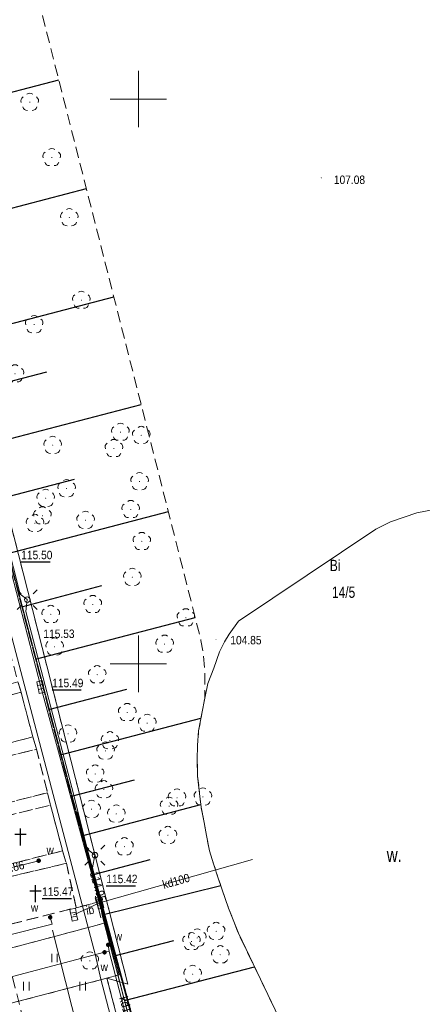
# Model space of a CAD drawing. Header units: metres. Extents: x 7495425 to 7495712, y 5787905 to 5788232.
# Tile 15 of 39: x 7495539 to 7495575, y 5788020 to 5788107. Entities that reach past the tile are written whole.
import ezdxf
from ezdxf.enums import TextEntityAlignment as Align

# ---------------------------------------------------------------- set-up
doc = ezdxf.new("R2010")
doc.units = ezdxf.units.M
for name, pattern in [('1.0_0.5', [1.5, 1, -0.5]), ('219-500', [0]), ('egug-500', [1, 0.5, -0.5])]:
    doc.linetypes.add(name, pattern=pattern)
doc.layers.get('0').update_dxf_attribs({"color": 2, "lineweight": 5})
doc.styles.get("Standard").update_dxf_attribs({"font": 'Working1250', "width": 0.75})
doc.linetypes.add('902-500', pattern='A,3.75,0,[1,ksztalty.shx,S=0.5,R=0,X=0,Y=0],3.75', length=7.5)

# ---------------------------------------------------------------- blocks, each defined once
blk = doc.blocks.new('OP021')
at = {"linetype": 'Continuous', "lineweight": 13}
h = blk.add_hatch(color=0, dxfattribs=at)
edge = h.paths.add_edge_path()
edge.add_arc((0, 0), 0.05, 0, 360)
at = {"color": 0, "linetype": 'Continuous', "lineweight": 13}
for centre, start, end in [((-0.38, 0.124), 121.308, 202.548), ((0, 0.4), 49.272, 130.728), ((0.38, 0.124), 337.452, 58.692), ((-0.235, -0.324), 193.221, 274.871), ((0.235, -0.324), 265.129, 346.779)]:
    blk.add_arc(centre, 0.4, start, end, dxfattribs=at)
blk = doc.blocks.new('SM01')
at = {"color": 0, "linetype": 'Continuous', "lineweight": 13}
for p, q in [((-0.53, 0.531), (-0.883, 0.884)), ((0.531, 0.531), (0.884, 0.884)), ((-0.53, -0.53), (-0.883, -0.883)), ((0.531, -0.53), (0.884, -0.883))]:
    blk.add_line(p, q, dxfattribs=at)
blk.add_circle((0, 0), 0.25, dxfattribs=at)
blk = doc.blocks.new('PW01')
at = {"linetype": 'Continuous', "lineweight": 13}
h = blk.add_hatch(color=0, dxfattribs=at)
edge = h.paths.add_edge_path()
edge.add_arc((0, 0), 0.045, 0, 360)
blk = doc.blocks.new('US25')
at = {"linetype": 'Continuous', "lineweight": 0}
h = blk.add_hatch(color=0, dxfattribs=at)
edge = h.paths.add_edge_path()
edge.add_arc((0, 0), 0.2, 0, 360)
blk = doc.blocks.new('US05')
at = {"color": 0, "linetype": 'Continuous', "lineweight": 13}
for p, q in [((-0.525, -0.25), (-0.525, 0.25)), ((-0.525, 0.25), (-0.175, 0.25)), ((-0.175, -0.25), (-0.175, 0.25)), ((-0.175, 0.25), (0.175, 0.25)), ((0.175, -0.25), (0.175, 0.25)), ((0.175, 0.25), (0.525, 0.25)), ((0.525, -0.25), (0.525, 0.25)), ((-0.525, -0.25), (-0.175, -0.25)), ((-0.175, -0.25), (0.175, -0.25)), ((0.175, -0.25), (0.525, -0.25))]:
    blk.add_line(p, q, dxfattribs=at)
blk = doc.blocks.new('TU04')
at = {"color": 0, "linetype": 'Continuous', "lineweight": 13}
for p, q in [((0, 0), (0, 0.75)), ((0.5, 0), (0.5, 0.75))]:
    blk.add_line(p, q, dxfattribs=at)
blk = doc.blocks.new('OTZC')
at = {"color": 0, "linetype": 'Continuous'}
for p, q in [((-0.5, 0), (0.5, 0)), ((0, -1), (0, 0.5))]:
    blk.add_line(p, q, dxfattribs=at)
blk = doc.blocks.new('203')
at = {"linetype": 'Continuous', "lineweight": 0}
h = blk.add_hatch(color=0, dxfattribs=at)
edge = h.paths.add_edge_path()
edge.add_arc((0, 0), 0.045, 0, 360)

msp = doc.modelspace()

# ---------------------------------------------------------------- linework, layer by layer
at = {"layer": '000 Inne (niezydentyfikowane)', "color": 7, "linetype": 'CONTINUOUS', "lineweight": 25, "flags": 128}
for points in [[(7495528.47, 5788097.92), (7495542.95, 5788101.7)], [(7495530.98, 5788088.3), (7495545.39, 5788092.07)], [(7495533.49, 5788078.74), (7495547.82, 5788082.49)], [(7495534.73, 5788073.98), (7495541.88, 5788075.85)], [(7495535.97, 5788069.23), (7495550.24, 5788072.96)], [(7495537.21, 5788064.49), (7495544.33, 5788066.35)], [(7495538.45, 5788059.76), (7495552.65, 5788063.48)], [(7495539.68, 5788055.06), (7495546.76, 5788056.92)], [(7495540.9, 5788050.42), (7495555.02, 5788054.11)], [(7495542.06, 5788045.96), (7495548.96, 5788047.77)], [(7495543.11, 5788041.94), (7495555.54, 5788045.19)], [(7495544.07, 5788038.28), (7495549.64, 5788039.74)], [(7495544.99, 5788034.78), (7495555.52, 5788037.54)], [(7495545.89, 5788031.33), (7495551.03, 5788032.67)], [(7495546.8, 5788027.79), (7495557.29, 5788030.36)], [(7495547.75, 5788024.11), (7495553.15, 5788025.51)], [(7495548.77, 5788020.18), (7495560.27, 5788023.18)]]:
    msp.add_lwpolyline(points, dxfattribs=at)
at = {"layer": '218-kontur użytku gruntowego', "color": 3, "linetype": 'egug-500', "lineweight": 18, "flags": 128}
for points in [[(7495519.12, 5788139.26), (7495549.06, 5788021.65)], [(7495534.1, 5788076.36), (7495548.31, 5788022.47)], [(7495548.31, 5788022.47), (7495547.21, 5788022.18)], [(7495514.96, 5788013.76), (7495546.4, 5788021.95)], [(7495546.4, 5788021.95), (7495547.21, 5788022.18)], [(7495549.06, 5788021.65), (7495547.21, 5788022.18)], [(7495547.21, 5788022.18), (7495564.65, 5787955.7)]]:
    msp.add_lwpolyline(points, dxfattribs=at)
at = {"layer": '219-działka ewidencyjna', "color": 7, "linetype": '219-500', "lineweight": 18, "flags": 128}
for points in [[(7495519.12, 5788139.26), (7495549.06, 5788021.65)], [(7495548.31, 5788022.47), (7495534.1, 5788076.36)], [(7495548.31, 5788022.47), (7495547.21, 5788022.18)], [(7495514.96, 5788013.76), (7495546.4, 5788021.95)], [(7495547.21, 5788022.18), (7495546.4, 5788021.95)], [(7495564.65, 5787955.7), (7495547.21, 5788022.18)], [(7495547.21, 5788022.18), (7495549.06, 5788021.65)]]:
    msp.add_lwpolyline(points, dxfattribs=at)
at = {"layer": 'chodnik', "color": 7, "linetype": '1.0_0.5', "lineweight": 18, "flags": 128}
for points in [[(7495510.48, 5788158.18), (7495513.12, 5788157.8), (7495515.57, 5788147.99), (7495516.61, 5788143.99), (7495517.68, 5788139.79), (7495518.41, 5788136.82), (7495521, 5788126.71), (7495524.02, 5788114.92), (7495546.52, 5788028.92), (7495544.49, 5788028.41), (7495543.62, 5788032.34), (7495543.29, 5788033.44), (7495542.22, 5788037.49), (7495541.95, 5788038.59), (7495540.98, 5788042.44), (7495540.65, 5788043.53), (7495539.61, 5788047.48), (7495539.33, 5788048.4), (7495538.24, 5788052.53), (7495538.02, 5788053.44), (7495536.9, 5788057.51), (7495536.7, 5788058.3), (7495535.65, 5788062.37), (7495535.49, 5788063.12), (7495534.42, 5788067.18), (7495534.17, 5788068.02), (7495533.22, 5788071.76), (7495532.98, 5788072.57), (7495531.9, 5788076.85), (7495531.68, 5788077.74), (7495530.65, 5788081.72), (7495530.36, 5788082.57), (7495529.36, 5788086.55), (7495529.11, 5788087.38), (7495528.12, 5788091.44), (7495527.8, 5788092.38), (7495526.73, 5788096.38), (7495526.48, 5788097.14), (7495525.51, 5788101.01), (7495525.27, 5788101.95), (7495524.25, 5788105.96), (7495523.97, 5788106.82), (7495522.89, 5788110.84), (7495522.06, 5788114.35), (7495513.52, 5788146.84)], [(7495522.06, 5788114.35), (7495522.89, 5788110.84), (7495514.32, 5788108.61), (7495512.86, 5788108.26), (7495498.5, 5788104.54), (7495496.25, 5788103.96), (7495481.72, 5788100.22), (7495482.79, 5788096.18), (7495483.07, 5788095.23), (7495484.02, 5788091.26), (7495484.26, 5788090.34), (7495485.28, 5788086.44), (7495485.49, 5788085.62), (7495486.52, 5788081.47), (7495486.78, 5788080.61), (7495487.8, 5788076.49), (7495488.02, 5788075.77), (7495489.08, 5788071.69), (7495489.28, 5788070.89), (7495490.34, 5788066.85), (7495490.52, 5788066.08), (7495491.55, 5788061.93), (7495491.73, 5788061.16), (7495492.7, 5788057.16), (7495492.96, 5788056.33), (7495493.95, 5788052.3), (7495494.24, 5788051.52), (7495495.26, 5788047.46), (7495495.42, 5788046.69), (7495496.45, 5788042.66), (7495496.71, 5788041.77), (7495497.69, 5788037.68), (7495498.01, 5788036.78), (7495499.06, 5788032.76), (7495499.29, 5788031.86), (7495500.27, 5788027.92), (7495500.49, 5788027.03), (7495501.54, 5788022.96), (7495501.8, 5788021.88), (7495502.68, 5788018.04), (7495517.43, 5788021.64), (7495519.77, 5788022.28), (7495534.09, 5788025.81), (7495535.67, 5788026.2), (7495544.49, 5788028.41), (7495546.52, 5788028.92), (7495546.98, 5788027.04), (7495538.22, 5788024.7), (7495532.81, 5788023.37), (7495499.13, 5788014.76), (7495498.75, 5788016.03), (7495498.41, 5788017.4), (7495487.78, 5788014.74), (7495487.39, 5788015.96), (7495486, 5788015.56), (7495485.65, 5788016.93), (7495485.27, 5788018.45), (7495485.15, 5788018.91), (7495486.61, 5788019.27), (7495486.38, 5788020.06), (7495497.48, 5788022.97), (7495497.02, 5788024.76), (7495496.82, 5788025.53), (7495498.39, 5788025.91), (7495497.13, 5788030.95), (7495496.78, 5788032.21), (7495495.58, 5788037.09), (7495494.58, 5788040.68), (7495493.42, 5788045.41), (7495493.08, 5788046.4), (7495492.01, 5788050.5), (7495491.84, 5788051.38), (7495491.33, 5788052.99), (7495491, 5788055.21), (7495489.76, 5788059.62), (7495489.27, 5788061.51), (7495488.13, 5788066.23), (7495487.24, 5788069.78), (7495486.04, 5788074.52), (7495485.65, 5788076), (7495484.6, 5788080.54), (7495483.52, 5788084.19), (7495482.32, 5788089.17), (7495481.93, 5788090.74), (7495480.78, 5788095.76), (7495480.18, 5788095.6), (7495478.16, 5788102.95), (7495495.39, 5788107.49), (7495497.2, 5788108.01)], [(7495539.33, 5788048.4), (7495539.61, 5788047.48), (7495530.79, 5788045.16), (7495530.53, 5788046.11)], [(7495540.65, 5788043.53), (7495540.98, 5788042.44), (7495532.04, 5788040.29), (7495531.83, 5788041.2)], [(7495541.95, 5788038.59), (7495542.22, 5788037.49), (7495533.36, 5788035.29), (7495533.09, 5788036.32)], [(7495543.29, 5788033.44), (7495543.62, 5788032.34), (7495534.7, 5788030.22), (7495534.45, 5788031.23)]]:
    msp.add_lwpolyline(points, close=True, dxfattribs=at)
at = {"layer": 'cmentarz', "color": 7, "linetype": '1.0_0.5', "lineweight": 18, "flags": 128}
for points in [[(7495539.61, 5788047.48), (7495540.65, 5788043.53), (7495531.83, 5788041.2), (7495531.11, 5788043.94), (7495530.79, 5788045.16)], [(7495532.04, 5788040.29), (7495540.98, 5788042.44), (7495541.95, 5788038.59), (7495533.09, 5788036.32)], [(7495542.22, 5788037.49), (7495543.29, 5788033.44), (7495534.45, 5788031.23), (7495533.36, 5788035.29)], [(7495543.62, 5788032.34), (7495544.49, 5788028.41), (7495535.67, 5788026.2), (7495534.7, 5788030.22)]]:
    msp.add_lwpolyline(points, close=True, dxfattribs=at)
at = {"layer": 'inna budowla', "color": 7, "linetype": 'CONTINUOUS', "lineweight": 18, "flags": 128}
msp.add_lwpolyline([(7495546.2, 5788029.42), (7495546.66, 5788027.52)], dxfattribs=at)
at = {"layer": 'ogrodzenie trwałe', "color": 7, "linetype": '902-500', "lineweight": 35, "flags": 128}
msp.add_lwpolyline([(7495562.62, 5787983.4), (7495555.68, 5787994.13), (7495550.01, 5788016.62), (7495544.54, 5788036.89)], dxfattribs=at)
at = {"layer": 'przewód elektroenergetyczny podziemny', "color": 1, "linetype": 'CONTINUOUS', "lineweight": 18, "flags": 128}
for points in [[(7495534.06, 5788078.22), (7495534.16, 5788076.92), (7495537.1, 5788065.61), (7495539.52, 5788056.16), (7495540.16, 5788055.68)], [(7495540.16, 5788055.68), (7495540.02, 5788054.64), (7495544.29, 5788038.36), (7495545.45, 5788033.63), (7495546.15, 5788033.06)], [(7495546.15, 5788033.06), (7495545.94, 5788031.93), (7495551.1, 5788012.52), (7495551.6, 5788010.47)]]:
    msp.add_lwpolyline(points, dxfattribs=at)
at = {"layer": 'przewód gazowy', "color": 40, "linetype": 'CONTINUOUS', "lineweight": 18, "flags": 128}
for points in [[(7495546.19, 5788024.18), (7495527.22, 5788096.23), (7495523.45, 5788111.47), (7495516.16, 5788139.9), (7495509.42, 5788167.61)], [(7495546.19, 5788024.18), (7495546.67, 5788022.08), (7495556.25, 5787985.41)]]:
    msp.add_lwpolyline(points, dxfattribs=at)
at = {"layer": 'przewód kanalizacyjny', "color": 34, "linetype": 'CONTINUOUS', "lineweight": 18, "flags": 128}
for points in [[(7495541.35, 5788047.95), (7495538.73, 5788058.15)], [(7495546.56, 5788028.85), (7495541.35, 5788047.95)], [(7495546.56, 5788028.85), (7495560.11, 5788032.68)], [(7495544.28, 5788027.79), (7495546.56, 5788028.85)], [(7495551.41, 5788009.84), (7495546.56, 5788028.85)]]:
    msp.add_lwpolyline(points, dxfattribs=at)
at = {"layer": 'przewód telekomunikacyjny podziemny', "color": 30, "linetype": 'CONTINUOUS', "lineweight": 18, "flags": 128}
msp.add_lwpolyline([(7495560.72, 5787952.91), (7495561.02, 5787953.52), (7495559.97, 5787957.42), (7495556.52, 5787971.09), (7495553.67, 5787982.04), (7495548.71, 5788001.49), (7495542.4, 5788026.43)], dxfattribs=at)
at = {"layer": 'przewód wodociągowy', "color": 5, "linetype": 'CONTINUOUS', "lineweight": 18, "flags": 128}
for points in [[(7495517.84, 5788026.78), (7495541.17, 5788032.57)], [(7495542.36, 5788026.94), (7495542.19, 5788027.56)], [(7495542.36, 5788026.94), (7495521.59, 5788021.74), (7495519.26, 5788021.07), (7495518.81, 5788020.6)], [(7495547.33, 5788025.12), (7495547.41, 5788024.54)], [(7495522.89, 5788018.09), (7495547, 5788024.46)], [(7495547, 5788024.46), (7495547.41, 5788024.54)], [(7495547.41, 5788024.54), (7495551.52, 5788008.81), (7495555.55, 5787993.37), (7495557.85, 5787984.56), (7495558.59, 5787981.75), (7495565.61, 5787954.98), (7495568.02, 5787945.96)]]:
    msp.add_lwpolyline(points, dxfattribs=at)
at = {"layer": 'rzędna-Atr2', "color": 7, "flags": 128}
for points in [[(7495539.626, 5788059.029), (7495542.182, 5788059.029)], [(7495542.365, 5788047.694), (7495544.926, 5788047.694)], [(7495547.155, 5788030.349), (7495549.748, 5788030.349)], [(7495541.477, 5788029.227), (7495544.076, 5788029.227)]]:
    msp.add_lwpolyline(points, dxfattribs=at)
at = {"layer": 'skarpa nieumocniona', "color": 7, "linetype": '1.0_0.5', "lineweight": 18, "flags": 128}
msp.add_lwpolyline([(7495559.21, 5787989.97), (7495557.81, 5787992.89), (7495553.36, 5788003.71), (7495552.26, 5788006.79), (7495546.98, 5788027.04), (7495546.52, 5788028.92), (7495524.02, 5788114.92), (7495539.23, 5788116.37), (7495555.54, 5788052.07), (7495555.75, 5788050.82), (7495555.89, 5788049.34), (7495555.87, 5788046.96), (7495555.62, 5788045.6), (7495555.33, 5788044.06), (7495555.24, 5788042.78), (7495555.19, 5788041.53), (7495555.24, 5788040.05), (7495555.42, 5788038.53), (7495555.55, 5788037.3), (7495555.82, 5788035.96), (7495556.02, 5788034.79), (7495556.29, 5788033.45), (7495556.69, 5788032.2), (7495557.06, 5788031.03), (7495557.99, 5788028.36), (7495558.85, 5788026.14), (7495563.41, 5788016.65), (7495570.12, 5788001.83)], close=True, dxfattribs=at)
msp.add_lwpolyline([(7495559.21, 5787989.97), (7495557.81, 5787992.89), (7495553.36, 5788003.71), (7495552.26, 5788006.79), (7495546.98, 5788027.04), (7495546.52, 5788028.92), (7495524.02, 5788114.92), (7495539.23, 5788116.37), (7495555.54, 5788052.07), (7495555.75, 5788050.82), (7495555.89, 5788049.34), (7495555.87, 5788046.96), (7495555.62, 5788045.6), (7495555.33, 5788044.06), (7495555.24, 5788042.78), (7495555.19, 5788041.53), (7495555.24, 5788040.05), (7495555.42, 5788038.53), (7495555.55, 5788037.3), (7495555.82, 5788035.96), (7495556.02, 5788034.79), (7495556.29, 5788033.45), (7495556.69, 5788032.2), (7495557.06, 5788031.03), (7495557.99, 5788028.36), (7495558.85, 5788026.14), (7495563.41, 5788016.65), (7495570.12, 5788001.83)], close=True, dxfattribs=at)
at = {"layer": 'trawnik', "color": 7, "linetype": '1.0_0.5', "lineweight": 18, "flags": 128}
msp.add_lwpolyline([(7495546.98, 5788027.04), (7495552.26, 5788006.79), (7495556.6, 5787990.17), (7495556.37, 5787990.52), (7495556.21, 5787990.74), (7495555.91, 5787991), (7495555.56, 5787991.2), (7495555.28, 5787991.31), (7495554.89, 5787991.39), (7495554.49, 5787991.4), (7495554.1, 5787991.33), (7495547.25, 5787989.49), (7495538.22, 5788024.7)], close=True, dxfattribs=at)
at = {"layer": 'woda stojąca', "color": 141, "linetype": 'CONTINUOUS', "lineweight": 18, "flags": 128}
msp.add_lwpolyline([(7495563.41, 5788016.65), (7495558.85, 5788026.14), (7495557.99, 5788028.36), (7495557.06, 5788031.03), (7495556.69, 5788032.2), (7495556.29, 5788033.45), (7495556.02, 5788034.79), (7495555.82, 5788035.96), (7495555.55, 5788037.3), (7495555.42, 5788038.53), (7495555.24, 5788040.05), (7495555.19, 5788041.53), (7495555.24, 5788042.78), (7495555.33, 5788044.06), (7495555.62, 5788045.6), (7495555.87, 5788046.96), (7495556.16, 5788048.27), (7495556.67, 5788049.62), (7495557.19, 5788051.05), (7495557.61, 5788051.94), (7495558.03, 5788052.62), (7495558.87, 5788053.79), (7495571.01, 5788061.91), (7495572.33, 5788062.57), (7495574.66, 5788063.36), (7495578.5, 5788064.12)], dxfattribs=at)
at = {"layer": 'Wstawianie ramki sekcyjnej z opisem', "color": 7, "linetype": 'CONTINUOUS', "lineweight": 13, "flags": 128}
for points in [[(7495550, 5788097.5), (7495550, 5788102.5)], [(7495547.5, 5788100), (7495552.5, 5788100)], [(7495550, 5788047.5), (7495550, 5788052.5)], [(7495547.5, 5788050), (7495552.5, 5788050)]]:
    msp.add_lwpolyline(points, dxfattribs=at)

# ---------------------------------------------------------------- block references
at = {"layer": '203-punkt graniczny', "color": 7, "linetype": 'CONTINUOUS', "lineweight": 18}
for p in [(7495547.21, 5788022.18), (7495548.31, 5788022.47), (7495546.4, 5788021.95), (7495549.06, 5788021.65)]:
    msp.add_blockref('203', p, dxfattribs=at)
at = {"layer": 'cmentarz', "color": 7, "linetype": 'CONTINUOUS', "lineweight": 18}
for p in [(7495539.557, 5788034.927), (7495540.897, 5788029.897)]:
    msp.add_blockref('OTZC', p, dxfattribs=at)
at = {"layer": 'drzewo liściaste', "color": 94, "linetype": 'CONTINUOUS', "lineweight": 18}
for p in [(7495540.38, 5788099.72), (7495542.33, 5788094.83), (7495543.88, 5788089.51), (7495544.95, 5788082.2), (7495540.77, 5788080.04), (7495539.07, 5788075.68), (7495548.41, 5788070.51), (7495550.25, 5788070.23), (7495542.41, 5788069.35), (7495547.83, 5788069.07), (7495550.1, 5788066.14), (7495543.64, 5788065.52), (7495541.79, 5788064.66), (7495549.32, 5788063.67), (7495540.84, 5788062.44), (7495541.5, 5788063.11), (7495545.32, 5788062.71), (7495550.3, 5788060.84), (7495549.46, 5788057.67), (7495545.96, 5788055.26), (7495542.24, 5788054.38), (7495554.2, 5788054.08), (7495542.58, 5788051.5), (7495552.32, 5788051.75), (7495546.35, 5788049.04), (7495549.01, 5788045.7), (7495550.78, 5788044.75), (7495543.77, 5788043.8), (7495547.48, 5788043.2), (7495547.09, 5788042.29), (7495546.17, 5788040.25), (7495546.95, 5788038.86), (7495553.42, 5788038.14), (7495555.71, 5788038.22), (7495545.85, 5788037.13), (7495552.72, 5788037.4), (7495548.04, 5788036.71), (7495552.61, 5788034.82), (7495548.76, 5788033.81), (7495555.21, 5788025.74), (7495556.88, 5788026.32), (7495554.7, 5788025.42), (7495557.25, 5788024.25), (7495545.7, 5788023.71), (7495554.8, 5788022.53)]:
    msp.add_blockref('OP021', p, dxfattribs=at)
at = {"layer": 'kratka ściekowa', "color": 34, "linetype": 'CONTINUOUS', "lineweight": 18}
for p, rotation in [((7495541.35, 5788047.95), 102.372), ((7495546.56, 5788028.85), 106.068), ((7495544.28, 5788027.79), 101.371)]:
    msp.add_blockref('US05', p, dxfattribs=dict(at, rotation=rotation))
at = {"layer": 'latarnia', "color": 7, "linetype": 'CONTINUOUS', "lineweight": 18}
for p in [(7495540.16, 5788055.68), (7495546.15, 5788033.06)]:
    msp.add_blockref('SM01', p, dxfattribs=at)
at = {"layer": 'pikieta sztuczna', "color": 7, "linetype": 'CONTINUOUS', "lineweight": 13}
for p in [(7495566.19, 5788093.03), (7495556.87, 5788052.14)]:
    msp.add_blockref('PW01', p, dxfattribs=at)
at = {"layer": 'rzędna', "color": 34, "linetype": 'CONTINUOUS', "lineweight": 18}
for p, rotation in [((7495541.35, 5788047.95), 102.372), ((7495546.56, 5788028.85), 106.068), ((7495544.28, 5788027.79), 101.371)]:
    msp.add_blockref('PW01', p, dxfattribs=dict(at, rotation=rotation))
at = {"layer": 'rzędna', "color": 5, "linetype": 'CONTINUOUS', "lineweight": 18}
msp.add_blockref('PW01', (7495541.17, 5788032.57), dxfattribs=at)
at = {"layer": 'rzędna', "color": 1, "linetype": 'CONTINUOUS', "lineweight": 18, "rotation": 179.909}
msp.add_blockref('PW01', (7495545.94, 5788031.93), dxfattribs=at)
at = {"layer": 'trawnik', "color": 7, "linetype": 'CONTINUOUS', "lineweight": 18}
for p in [(7495542.319, 5788023.589), (7495539.819, 5788021.089), (7495544.819, 5788021.089)]:
    msp.add_blockref('TU04', p, dxfattribs=at)
at = {"layer": 'zasuwa lub zawór', "color": 5, "linetype": 'CONTINUOUS', "lineweight": 18}
for p, rotation in [((7495541.17, 5788032.57), 99.719), ((7495542.19, 5788027.56), 102.68), ((7495547.33, 5788025.12), 103.134), ((7495547, 5788024.46), 104.051)]:
    msp.add_blockref('US25', p, dxfattribs=dict(at, rotation=rotation))

# ---------------------------------------------------------------- texts
at = {"layer": '210-oznaczenie konturu użytku gruntowego', "color": 3, "linetype": 'CONTINUOUS', "lineweight": 18, "width": 0.79}
msp.add_text('Bi', height=1, dxfattribs=at).set_placement((7495566.95, 5788058.21))
at = {"layer": '211-numer działki ewidencyjnej', "color": 7, "linetype": 'CONTINUOUS', "lineweight": 18, "width": 0.79}
msp.add_text('14/5', height=1, dxfattribs=at).set_placement((7495567.14, 5788055.84))
at = {"layer": 'inna budowla-Atr17', "color": 7, "width": 0.9}
msp.add_text('ib', height=0.75, rotation=9.248, dxfattribs=at).set_placement((7495545.722, 5788028.206), align=Align.MIDDLE_CENTER)
at = {"layer": 'pikieta sztuczna-Atr2', "color": 7, "width": 0.9}
for s, p in [('107.08', (7495567.306, 5788092.48)), ('115.53', (7495541.584, 5788052.285)), ('104.85', (7495558.139, 5788051.721))]:
    msp.add_text(s, height=0.75, dxfattribs=at).set_placement(p)
at = {"layer": 'przewód kanalizacyjny-Atr1', "color": 34, "width": 0.9}
for rotation, p in [(15.783, (7495553.335, 5788030.765)), (285.276, (7495548.985, 5788019.345))]:
    msp.add_text('kd100', height=0.75, rotation=rotation, dxfattribs=at).set_placement(p, align=Align.MIDDLE_CENTER)
at = {"layer": 'rzędna-Atr2', "color": 34, "width": 0.9}
for s, p in [('115.50', (7495539.626, 5788059.037)), ('115.49', (7495542.365, 5788047.702)), ('115.42', (7495547.155, 5788030.357)), ('115.47', (7495541.477, 5788029.235))]:
    msp.add_text(s, height=0.75, dxfattribs=at).set_placement(p, align=Align.BOTTOM_LEFT)
at = {"layer": 'rzędna-Atr2', "color": 5, "width": 0.9}
msp.add_text('114.86', height=0.75, rotation=13.707, dxfattribs=at).set_placement((7495537.188, 5788031.576), align=Align.MIDDLE_LEFT)
at = {"layer": 'rzędna-Atr2', "color": 1, "width": 0.9}
msp.add_text('114.95', height=0.75, rotation=286.488, dxfattribs=at).set_placement((7495546.038, 5788031.594), align=Align.MIDDLE_LEFT)
at = {"layer": 'woda stojąca-Atr103', "color": 141, "width": 0.8}
msp.add_text('w.', height=1.25, dxfattribs=at).set_placement((7495572.657, 5788033.087), align=Align.MIDDLE_CENTER)
at = {"layer": 'zasuwa lub zawór-Atr17', "color": 5, "width": 0.9}
msp.add_text('w', height=0.75, dxfattribs=at).set_placement((7495541.862, 5788033.534), align=Align.MIDDLE_LEFT)
msp.add_text('w', height=0.75, dxfattribs=at).set_placement((7495541.131, 5788028.051), align=Align.RIGHT)
msp.add_text('w', height=0.75, dxfattribs=at).set_placement((7495547.905, 5788025.499))
msp.add_text('w', height=0.75, dxfattribs=at).set_placement((7495546.978, 5788023.546), align=Align.TOP_CENTER)

doc.saveas('drawing.dxf')
